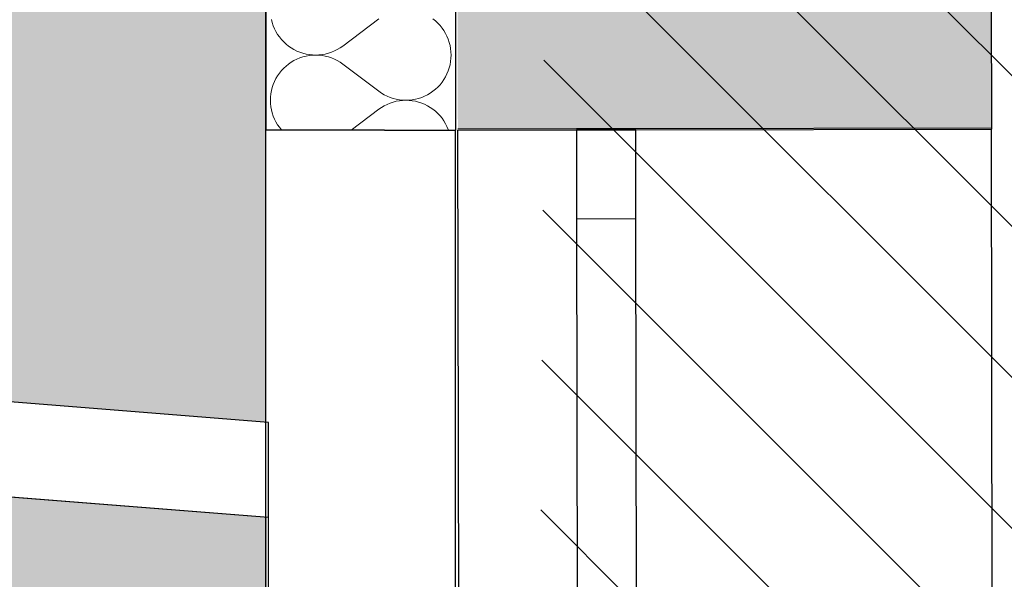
# Model space of a CAD drawing. Header units: millimetres. Extents: x -40276 to 214973, y -147941 to 35228.
# Tile 128 of 256: x -11356 to -10525, y 17158 to 17630. Entities that reach past the tile are written whole.
import ezdxf

# ---------------------------------------------------------------- set-up
doc = ezdxf.new("R2010")
doc.units = ezdxf.units.MM
doc.header["$MEASUREMENT"] = 0
doc.linetypes.add('Wipeout_Contour', pattern=[1000, 0, -1000])
for name, color, linetype in [('1._POHLED ZÁPADNÍ_2_0_plochy', 7, 'Continuous'), ('1._POHLED ZÁPADNÍ_2_akustické prvky', 7, 'Continuous'), ('1._POHLED ZÁPADNÍ_2_Konstrukce - nosné', 7, 'Continuous'), ('1._POHLED ZÁPADNÍ_2_Nové_Konstrukce - nosné', 7, 'Continuous'), ('1._POHLED ZÁPADNÍ_2_Nové_TZB - VZT', 7, 'Continuous'), ('1._POHLED ZÁPADNÍ_2_Nové_Výplně – Řezové', 7, 'Continuous'), ('1._POHLED ZÁPADNÍ_2_Výplně – Řezové', 7, 'Continuous')]:
    doc.layers.add(name, color=color, linetype=linetype)

# ---------------------------------------------------------------- blocks, each defined once
blk = doc.blocks.new('*X29', base_point=(-42174.69, -26223.67))
at = {"layer": '1._POHLED ZÁPADNÍ_2_Nové_Výplně – Řezové', "color": 21, "linetype": 'Continuous', "lineweight": 20, "true_color": 0xffaaaa}
for p, q in [((-11143.4, 17629.99), (-11142.73, 17627.36)), ((-11142.73, 17627.36), (-11141.87, 17624.78)), ((-11141.87, 17624.78), (-11140.83, 17622.26)), ((-11083.32, 17607.62), (-11052.84, 17630.48)), ((-11005.05, 17628.8), (-11007.17, 17630.51)), ((-11003.06, 17626.95), (-11005.05, 17628.8)), ((-11001.2, 17624.96), (-11003.06, 17626.95)), ((-10999.49, 17622.84), (-11001.2, 17624.96)), ((-11140.83, 17622.26), (-11139.61, 17619.83)), ((-11139.61, 17619.83), (-11138.22, 17617.49)), ((-11138.22, 17617.49), (-11136.67, 17615.26)), ((-11136.67, 17615.26), (-11134.96, 17613.14)), ((-10997.94, 17620.6), (-10999.49, 17622.84)), ((-10996.55, 17618.26), (-10997.94, 17620.6)), ((-10995.34, 17615.83), (-10996.55, 17618.26)), ((-10994.29, 17613.32), (-10995.34, 17615.83)), ((-11134.96, 17613.14), (-11133.1, 17611.15)), ((-11133.1, 17611.15), (-11131.11, 17609.3)), ((-11131.11, 17609.3), (-11128.99, 17607.59)), ((-11128.99, 17607.59), (-11126.76, 17606.04)), ((-11085.55, 17606.07), (-11083.32, 17607.62)), ((-10993.43, 17610.74), (-10994.29, 17613.32)), ((-10992.76, 17608.1), (-10993.43, 17610.74)), ((-10992.28, 17605.42), (-10992.76, 17608.1)), ((-11126.76, 17606.04), (-11124.42, 17604.65)), ((-11124.42, 17604.65), (-11121.98, 17603.44)), ((-11121.98, 17603.44), (-11119.47, 17602.4)), ((-11119.47, 17602.4), (-11116.89, 17601.54)), ((-11116.89, 17598.46), (-11119.47, 17597.6)), ((-11116.89, 17601.54), (-11114.25, 17600.87)), ((-11114.25, 17599.13), (-11116.89, 17598.46)), ((-11114.25, 17600.87), (-11111.58, 17600.38)), ((-11111.58, 17599.62), (-11114.25, 17599.13)), ((-11111.58, 17600.38), (-11108.87, 17600.1)), ((-11108.87, 17599.9), (-11111.58, 17599.62)), ((-11108.87, 17600.1), (-11106.15, 17600)), ((-11106.15, 17600), (-11108.87, 17599.9)), ((-11106.15, 17600), (-11103.43, 17600.1)), ((-11103.43, 17599.9), (-11106.15, 17600)), ((-11103.43, 17600.1), (-11100.73, 17600.39)), ((-11100.73, 17599.61), (-11103.43, 17599.9)), ((-11100.73, 17600.39), (-11098.05, 17600.88)), ((-11098.05, 17599.12), (-11100.73, 17599.61)), ((-11098.05, 17600.88), (-11095.42, 17601.55)), ((-11095.42, 17598.45), (-11098.05, 17599.12)), ((-11095.42, 17601.55), (-11092.83, 17602.41)), ((-11092.83, 17597.59), (-11095.42, 17598.45)), ((-11092.83, 17602.41), (-11090.32, 17603.46)), ((-11090.32, 17603.46), (-11087.89, 17604.68)), ((-11087.89, 17604.68), (-11085.55, 17606.07)), ((-10991.99, 17602.72), (-10992.28, 17605.42)), ((-10991.89, 17600), (-10991.99, 17602.72)), ((-10991.99, 17597.28), (-10991.89, 17600)), ((-11131.11, 17590.7), (-11133.1, 17588.85)), ((-11128.99, 17592.41), (-11131.11, 17590.7)), ((-11126.76, 17593.96), (-11128.99, 17592.41)), ((-11124.42, 17595.35), (-11126.76, 17593.96)), ((-11121.98, 17596.56), (-11124.42, 17595.35)), ((-11119.47, 17597.6), (-11121.98, 17596.56)), ((-11090.32, 17596.54), (-11092.83, 17597.59)), ((-11087.89, 17595.32), (-11090.32, 17596.54)), ((-11085.55, 17593.93), (-11087.89, 17595.32)), ((-11083.32, 17592.38), (-11085.55, 17593.93)), ((-11083.32, 17592.38), (-11052.84, 17569.52)), ((-10993.43, 17589.26), (-10992.76, 17591.9)), ((-10992.76, 17591.9), (-10992.28, 17594.58)), ((-10992.28, 17594.58), (-10991.99, 17597.28)), ((-11138.22, 17582.51), (-11139.61, 17580.17)), ((-11136.67, 17584.74), (-11138.22, 17582.51)), ((-11134.96, 17586.86), (-11136.67, 17584.74)), ((-11133.1, 17588.85), (-11134.96, 17586.86)), ((-10997.94, 17579.4), (-10996.55, 17581.74)), ((-10996.55, 17581.74), (-10995.34, 17584.17)), ((-10995.34, 17584.17), (-10994.29, 17586.68)), ((-10994.29, 17586.68), (-10993.43, 17589.26)), ((-11141.87, 17575.22), (-11142.73, 17572.64)), ((-11140.83, 17577.74), (-11141.87, 17575.22)), ((-11139.61, 17580.17), (-11140.83, 17577.74)), ((-11003.06, 17573.05), (-11001.2, 17575.04)), ((-11001.2, 17575.04), (-10999.49, 17577.16)), ((-10999.49, 17577.16), (-10997.94, 17579.4)), ((-11143.88, 17567.33), (-11144.17, 17564.62)), ((-11143.4, 17570.01), (-11143.88, 17567.33)), ((-11142.73, 17572.64), (-11143.4, 17570.01)), ((-11052.84, 17569.52), (-11050.61, 17567.97)), ((-11050.61, 17567.97), (-11048.27, 17566.58)), ((-11048.27, 17566.58), (-11045.84, 17565.36)), ((-11045.84, 17565.36), (-11043.33, 17564.32)), ((-11016.69, 17564.3), (-11014.18, 17565.34)), ((-11014.18, 17565.34), (-11011.74, 17566.56)), ((-11011.74, 17566.56), (-11009.4, 17567.94)), ((-11009.4, 17567.94), (-11007.17, 17569.49)), ((-11007.17, 17569.49), (-11005.05, 17571.2)), ((-11005.05, 17571.2), (-11003.06, 17573.05)), ((-11144.17, 17564.62), (-11144.27, 17561.9)), ((-11144.27, 17561.9), (-11144.17, 17559.19)), ((-11144.17, 17559.19), (-11143.88, 17556.48)), ((-11048.27, 17557.23), (-11050.61, 17555.84)), ((-11045.84, 17558.45), (-11048.27, 17557.23)), ((-11043.33, 17559.49), (-11045.84, 17558.45)), ((-11043.33, 17564.32), (-11040.75, 17563.46)), ((-11040.75, 17560.35), (-11043.33, 17559.49)), ((-11040.75, 17563.46), (-11038.11, 17562.78)), ((-11038.11, 17561.03), (-11040.75, 17560.35)), ((-11038.11, 17562.78), (-11035.43, 17562.3)), ((-11035.43, 17561.51), (-11038.11, 17561.03)), ((-11035.43, 17562.3), (-11032.73, 17562)), ((-11032.73, 17561.81), (-11035.43, 17561.51)), ((-11032.73, 17562), (-11030.01, 17561.9)), ((-11030.01, 17561.9), (-11032.73, 17561.81)), ((-11030.01, 17561.9), (-11027.29, 17562)), ((-11027.29, 17561.81), (-11030.01, 17561.9)), ((-11027.29, 17562), (-11024.59, 17562.29)), ((-11024.59, 17561.52), (-11027.29, 17561.81)), ((-11024.59, 17562.29), (-11021.91, 17562.77)), ((-11021.91, 17561.04), (-11024.59, 17561.52)), ((-11021.91, 17562.77), (-11019.27, 17563.44)), ((-11019.27, 17560.37), (-11021.91, 17561.04)), ((-11019.27, 17563.44), (-11016.69, 17564.3)), ((-11016.69, 17559.51), (-11019.27, 17560.37)), ((-11014.18, 17558.47), (-11016.69, 17559.51)), ((-11011.74, 17557.25), (-11014.18, 17558.47)), ((-11009.4, 17555.87), (-11011.74, 17557.25)), ((-11143.88, 17556.48), (-11143.4, 17553.8)), ((-11143.4, 17553.8), (-11142.73, 17551.17)), ((-11142.73, 17551.17), (-11141.87, 17548.59)), ((-11141.87, 17548.59), (-11140.83, 17546.07)), ((-11076.16, 17536.8), (-11052.84, 17554.29)), ((-11050.61, 17555.84), (-11052.84, 17554.29)), ((-11007.17, 17554.31), (-11009.4, 17555.87)), ((-11005.05, 17552.61), (-11007.17, 17554.31)), ((-11003.06, 17550.76), (-11005.05, 17552.61)), ((-11001.2, 17548.76), (-11003.06, 17550.76)), ((-10999.49, 17546.65), (-11001.2, 17548.76)), ((-11140.83, 17546.07), (-11139.61, 17543.64)), ((-11139.61, 17543.64), (-11138.22, 17541.3)), ((-11138.22, 17541.3), (-11136.67, 17539.07)), ((-10997.94, 17544.41), (-10999.49, 17546.65)), ((-10996.55, 17542.07), (-10997.94, 17544.41)), ((-10995.34, 17539.64), (-10996.55, 17542.07)), ((-11136.67, 17539.07), (-11134.96, 17536.95)), ((-11134.96, 17536.95), (-11134.82, 17536.8)), ((-10994.29, 17537.13), (-10995.34, 17539.64)), ((-10994.18, 17536.8), (-10994.29, 17537.13))]:
    blk.add_line(p, q, dxfattribs=at)

msp = doc.modelspace()

# ---------------------------------------------------------------- hatches: boundary and pattern name
at = {"layer": '1._POHLED ZÁPADNÍ_2_0_plochy', "linetype": 'Continuous', "lineweight": 0, "true_color": 0xe9fef3}
msp.add_hatch(color=7, dxfattribs=at).paths.add_polyline_path([(-20809.45, 18883.24), (-20859.61, 18064.72), (-11148.08, 17290.4), (-11148.08, 17536.8), (-11148.08, 18097.74), (-11148.08, 18140.15)])
at = {"layer": '1._POHLED ZÁPADNÍ_2_0_plochy', "linetype": 'Continuous', "lineweight": 20, "true_color": 0xffaaaa}
h = msp.add_hatch(dxfattribs=at)
h.set_pattern_fill('Izolační_tvárnice_0002', color=21, style=0, pattern_type=2)
h.set_pattern_definition([(315, (-10360.18, 9405.31), (63.6396, 63.6396), [])])
h.paths.add_polyline_path([(-10906.33, 18690.21), (-10970.68, 9084.15), (-20311.44, 10009.93), (-20479.41, 269.75), (-242.33, 419.76), (-238.38, 17796.01)])
at = {"layer": '1._POHLED ZÁPADNÍ_2_0_plochy', "linetype": 'Continuous', "lineweight": 0, "true_color": 0x3c3525}
msp.add_hatch(color=39, dxfattribs=at).paths.add_polyline_path([(-25869.24, 653.02), (-25868.09, 309.88), (-22137.4, 321.89), (-22138.46, 646.93), (-20885.98, 651), (-20713.53, 10463.4), (-18181.94, 10198.51), (-18222.48, 9798.31), (-17178.56, 9692.55), (-17162.72, 9848.86), (-12837.13, 9407.86), (-12817.99, 11448.13), (-11148.08, 11448.18), (-11147.86, 12036.27), (-10988.08, 12036.27), (-10988.08, 13086.27), (-11147.46, 13086.27), (-11147.13, 13937.19), (-10988.08, 13937.19), (-10988.08, 14849.19), (-11146.79, 14849.19), (-11146.58, 15386.81), (-10988.08, 15386.81), (-10988.08, 16436.81), (-11146.18, 16436.81), (-11145.89, 17210.22), (-20953.17, 17986.91), (-23795.81, 18203.26)])
at = {"layer": '1._POHLED ZÁPADNÍ_2_Nové_Výplně – Řezové', "linetype": 'Continuous', "lineweight": 0, "true_color": 0xf2b2b2}
msp.add_hatch(color=9, dxfattribs=at).paths.add_polyline_path([(-10986.18, 17537.8), (-10536.18, 17537.63)])
at = {"layer": '1._POHLED ZÁPADNÍ_2_Výplně – Řezové', "linetype": 'Continuous', "lineweight": 13}
msp.add_hatch(color=254, dxfattribs=at).paths.add_polyline_path([(-10987.7, 18366.71), (-10986.18, 17537.8), (-10536.18, 17538.63), (-10537.62, 18327.69)])

# ---------------------------------------------------------------- linework, layer by layer
at = {"layer": '1._POHLED ZÁPADNÍ_2_0_plochy', "color": 7, "linetype": 'Continuous', "lineweight": 13, "flags": 128}
msp.add_lwpolyline([(-18222.48, 9798.31), (-17178.56, 9692.55), (-17162.72, 9848.86), (-12837.13, 9407.86), (-12817.99, 11448.13), (-11148.08, 11448.18), (-11147.86, 12036.27), (-10988.08, 12036.27), (-10988.08, 13086.27), (-11147.46, 13086.27), (-11147.13, 13937.19), (-10988.08, 13937.19), (-10988.08, 14849.19), (-11146.79, 14849.19), (-11146.58, 15386.81), (-10988.08, 15386.81), (-10988.08, 16436.81), (-11146.18, 16436.81), (-11145.89, 17210.22), (-20953.17, 17986.91)], dxfattribs=at)
at = {"layer": '1._POHLED ZÁPADNÍ_2_Konstrukce - nosné', "color": 7, "linetype": 'Continuous', "lineweight": 25}
for p, q in [((-10537.54, 18327.69), (-10536.18, 17537.63)), ((-10986.18, 17537.8), (-10886.18, 17537.98)), ((-10886.18, 17537.98), (-10836.18, 17538.08)), ((-10836.18, 17538.08), (-10536.18, 17538.63))]:
    msp.add_line(p, q, dxfattribs=at)
at = {"layer": '1._POHLED ZÁPADNÍ_2_Nové_Konstrukce - nosné', "color": 1, "linetype": 'Continuous', "lineweight": 25}
for p, q in [((-10986.18, 17536.8), (-10886.18, 17536.98)), ((-10985.08, 16936.8), (-10986.18, 17536.8)), ((-10886.18, 17536.98), (-10836.18, 17537.08)), ((-10886.18, 17536.98), (-10836.18, 17537.08)), ((-10886.18, 17536.98), (-10886.04, 17461.99)), ((-10836.18, 17537.08), (-10536.18, 17537.63)), ((-10836.04, 17462.08), (-10836.18, 17537.08)), ((-10535.08, 16937.63), (-10536.18, 17537.63)), ((-10886.04, 17461.99), (-10836.04, 17462.08)), ((-10886.04, 17461.99), (-10885.21, 17011.99)), ((-10835.21, 17012.08), (-10836.04, 17462.08))]:
    msp.add_line(p, q, dxfattribs=at)
at = {"layer": '1._POHLED ZÁPADNÍ_2_Nové_TZB - VZT', "color": 1, "linetype": 'Continuous', "lineweight": 25}
for p, q in [((-11145.89, 17290.22), (-20859.61, 18064.72)), ((-20864.8, 17979.91), (-11145.89, 17210.22)), ((-11145.89, 17210.22), (-11145.89, 17290.22))]:
    msp.add_line(p, q, dxfattribs=at)

# ---------------------------------------------------------------- next in the draw order: wipeouts: each hides what was drawn before it
at = {"color": 254, "linetype": 'Wipeout_Contour', "lineweight": 0, "ltscale": 104681.850285}
msp.add_wipeout([(-11148.08, 18134.42), (-11148.08, 17536.8), (-11048.08, 17536.8), (-10988.08, 17536.8), (-10988.08, 18122.31)], dxfattribs=at).dxf.layer = '1._POHLED ZÁPADNÍ_2_Nové_Výplně – Řezové'

# ---------------------------------------------------------------- next in the draw order: linework, layer by layer
at = {"layer": '1._POHLED ZÁPADNÍ_2_akustické prvky', "color": 1, "linetype": 'Continuous', "lineweight": 35}
msp.add_line((-11148.08, 18134.42), (-11148.08, 17536.8), dxfattribs=at)
at = {"layer": '1._POHLED ZÁPADNÍ_2_Konstrukce - nosné', "color": 7, "linetype": 'Continuous', "lineweight": 25}
msp.add_line((-10988.08, 18818.43), (-10988.08, 17536.8), dxfattribs=at)
at = {"layer": '1._POHLED ZÁPADNÍ_2_Nové_Konstrukce - nosné', "color": 1, "linetype": 'Continuous', "lineweight": 25}
for p, q in [((-11048.08, 17536.8), (-11148.08, 17536.8)), ((-11048.08, 17536.8), (-11148.08, 17536.8)), ((-11148.08, 16936.8), (-11148.08, 17536.8)), ((-11048.08, 17536.8), (-10988.08, 17536.8)), ((-11048.08, 17536.8), (-10988.08, 17536.8)), ((-10988.08, 16936.8), (-10988.08, 17536.8))]:
    msp.add_line(p, q, dxfattribs=at)

# ---------------------------------------------------------------- next in the draw order: block references
at = {"layer": '1._POHLED ZÁPADNÍ_2_0_plochy', "color": 9, "linetype": 'Continuous', "lineweight": 13}
msp.add_blockref('*X29', (-42174.69, -26223.67), dxfattribs=at)

doc.saveas('drawing.dxf')
